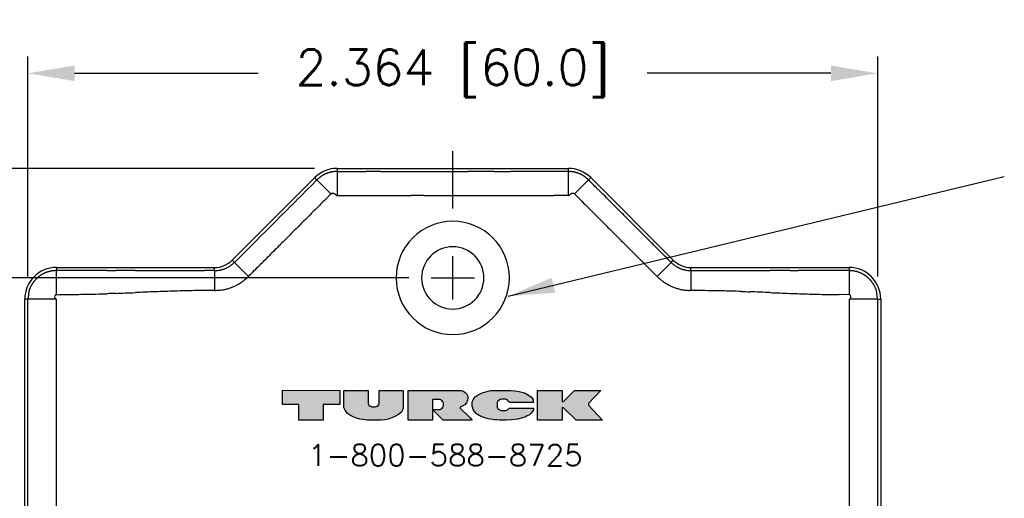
# Model space of a CAD drawing. Extents: x 85.3 to 97.4, y 23.1 to 30.4.
# Tile 9 of 11: x 87.5 to 90.2, y 29.1 to 30.4. Entities that reach past the tile are written whole.
import ezdxf
from ezdxf.enums import TextEntityAlignment as Align

# ---------------------------------------------------------------- set-up
doc = ezdxf.new("R2010")
doc.units = 0
doc.header["$LTSCALE"] = 0.5
doc.header["$MEASUREMENT"] = 0
doc.layers.get('0').update_dxf_attribs({"linetype": 'CONTINUOUS'})
doc.layers.get('DEFPOINTS').update_dxf_attribs({"linetype": 'CONTINUOUS'})
for name, color, linetype in [('BODY', 1, 'CONTINUOUS'), ('DETAIL', 2, 'CONTINUOUS'), ('DIM', 254, 'CONTINUOUS')]:
    doc.layers.add(name, color=color, linetype=linetype)
doc.styles.get("Standard").update_dxf_attribs({"font": 'ROMANS.SHX'})
doc.dimstyles.new('TURCK-CATALOG01', dxfattribs={"dimtxt": 0.1, "dimasz": 0.13, "dimexe": 0.046875, "dimexo": 0.0625, "dimgap": 0.0625, "dimtad": 0, "dimtih": 1, "dimtoh": 1, "dimdec": 3, "dimzin": 4, "dimdsep": 46, "dimtxsty": 'STANDARD', "dimcen": 0.09, "dimadec": 0, "dimazin": 0, "dimtfac": 1, "dimtdec": 3, "dimtofl": 0, "dimtmove": 0, "dimatfit": 1, "dimfxl": 1, "dimtolj": 1, "dimtzin": 4, "dimarcsym": 0})

# ---------------------------------------------------------------- blocks, each defined once
blk = doc.blocks.new('*D2')
at = {"layer": 'DEFPOINTS', "color": 0}
for p in [(88.3892, 29.9961), (85.7265, 25.135), (88.271, 25.135)]:
    blk.add_point(p, dxfattribs=at)
at = {"layer": 'DIM', "color": 0, "lineweight": -2}
for p, q in [((88.3267, 29.9961), (85.6796, 29.9961)), ((85.7265, 29.8661), (85.7265, 27.8922)), ((85.7265, 25.265), (85.7265, 27.6148)), ((88.2085, 25.135), (85.6796, 25.135))]:
    blk.add_line(p, q, dxfattribs=at)
at = {"layer": 'DIM', "color": 0}
for points in [[(85.7048, 29.8661), (85.7482, 29.8661), (85.7265, 29.9961)], [(85.7048, 25.265), (85.7482, 25.265), (85.7265, 25.135)]]:
    blk.add_solid(points, dxfattribs=at)
at = {"layer": 'DIM', "color": 0, "insert": (85.7265, 27.7535), "char_height": 0.1, "attachment_point": 5}
blk.add_mtext('\\A1;4.861 [123.5]', dxfattribs=at)
blk = doc.blocks.new('*D3')
at = {"layer": 'DEFPOINTS', "color": 0}
for p in [(88.6509, 29.6916), (86.3834, 25.479), (87.8506, 25.479)]:
    blk.add_point(p, dxfattribs=at)
at = {"layer": 'DIM', "color": 0, "lineweight": -2}
for p, q in [((88.5884, 29.6916), (86.3365, 29.6916)), ((86.3834, 29.5616), (86.3834, 27.4781)), ((86.3834, 25.609), (86.3834, 27.2007)), ((87.7881, 25.479), (86.3365, 25.479))]:
    blk.add_line(p, q, dxfattribs=at)
at = {"layer": 'DIM', "color": 0}
for points in [[(86.3618, 29.5616), (86.4051, 29.5616), (86.3834, 29.6916)], [(86.3618, 25.609), (86.4051, 25.609), (86.3834, 25.479)]]:
    blk.add_solid(points, dxfattribs=at)
at = {"layer": 'DIM', "color": 0, "insert": (86.3834, 27.3394), "char_height": 0.1, "attachment_point": 5}
blk.add_mtext('\\A1;4.213 [107.0]', dxfattribs=at)
blk = doc.blocks.new('turck1')
at = {"color": 2, "linetype": 'Continuous'}
for points in [[(-1.637, 0.758), (-1.89, 0.758), (-1.89, 0.979), (-1.001, 0.977), (-1.001, 0.758), (-1.262, 0.758), (-1.262, 0.517), (-1.637, 0.517)], [(-0.747, 0.55), (-0.796, 0.569), (-0.841, 0.59), (-0.885, 0.619), (-0.907, 0.646), (-0.923, 0.671), (-0.938, 0.701), (-0.939, 0.708), (-0.94, 0.714), (-0.942, 0.72), (-0.942, 0.977), (-0.564, 0.977), (-0.564, 0.911), (-0.564, 0.844), (-0.564, 0.777), (-0.555, 0.749), (-0.535, 0.732), (-0.506, 0.723), (-0.456, 0.723), (-0.425, 0.734), (-0.405, 0.749), (-0.393, 0.777), (-0.393, 0.977), (-0.026, 0.977), (-0.026, 0.889), (-0.026, 0.8), (-0.026, 0.711), (-0.031, 0.685), (-0.041, 0.662), (-0.053, 0.642), (-0.098, 0.604), (-0.144, 0.577), (-0.199, 0.553), (-0.254, 0.534), (-0.308, 0.524), (-0.368, 0.517), (-0.441, 0.517), (-0.515, 0.517), (-0.588, 0.517), (-0.643, 0.525), (-0.694, 0.535)], [(0.593, 0.794), (0.585, 0.808), (0.573, 0.821), (0.565, 0.827), (0.557, 0.832), (0.549, 0.836), (0.436, 0.836), (0.43, 0.829), (0.43, 0.517), (0.054, 0.517), (0.053, 0.977), (0.259, 0.977), (0.465, 0.977), (0.671, 0.977), (0.877, 0.977), (0.907, 0.965), (0.935, 0.943), (0.957, 0.918), (0.972, 0.887), (0.975, 0.859), (0.971, 0.824), (0.956, 0.787), (0.933, 0.76), (0.897, 0.739), (0.858, 0.718), (0.858, 0.701), (1.008, 0.551), (1.044, 0.517), (0.593, 0.517), (0.448, 0.659), (0.448, 0.681), (0.479, 0.681), (0.511, 0.681), (0.543, 0.681), (0.55, 0.685), (0.558, 0.688), (0.565, 0.691), (0.578, 0.704), (0.59, 0.719), (0.598, 0.736), (0.598, 0.751), (0.598, 0.766), (0.598, 0.78)], [(1.048, 0.81), (1.057, 0.832), (1.073, 0.857), (1.088, 0.875), (1.105, 0.888), (1.134, 0.908), (1.173, 0.929), (1.211, 0.945), (1.251, 0.957), (1.289, 0.967), (1.323, 0.973), (1.36, 0.976), (1.387, 0.977), (1.637, 0.977), (1.703, 0.972), (1.766, 0.96), (1.829, 0.942), (1.859, 0.932), (1.886, 0.92), (1.913, 0.905), (1.935, 0.889), (1.956, 0.87), (1.975, 0.846), (1.982, 0.831), (1.986, 0.811), (1.988, 0.789), (1.866, 0.789), (1.744, 0.789), (1.622, 0.789), (1.61, 0.801), (1.598, 0.813), (1.586, 0.824), (1.572, 0.834), (1.556, 0.84), (1.537, 0.842), (1.524, 0.842), (1.512, 0.842), (1.499, 0.842), (1.476, 0.837), (1.458, 0.827), (1.44, 0.811), (1.434, 0.801), (1.43, 0.792), (1.426, 0.782), (1.426, 0.762), (1.426, 0.743), (1.426, 0.723), (1.428, 0.715), (1.431, 0.707), (1.435, 0.699), (1.441, 0.694), (1.447, 0.688), (1.454, 0.682), (1.467, 0.675), (1.479, 0.67), (1.495, 0.665), (1.514, 0.665), (1.532, 0.665), (1.551, 0.665), (1.563, 0.668), (1.575, 0.672), (1.586, 0.676), (1.597, 0.686), (1.607, 0.696), (1.618, 0.705), (1.99, 0.705), (1.988, 0.678), (1.973, 0.65), (1.954, 0.626), (1.927, 0.601), (1.893, 0.582), (1.859, 0.566), (1.821, 0.551), (1.74, 0.535), (1.656, 0.523), (1.567, 0.518), (1.532, 0.518), (1.497, 0.518), (1.463, 0.518), (1.421, 0.52), (1.387, 0.522), (1.354, 0.527), (1.288, 0.54), (1.224, 0.557), (1.162, 0.582), (1.132, 0.601), (1.105, 0.621), (1.081, 0.644), (1.063, 0.673), (1.051, 0.701), (1.044, 0.734), (1.044, 0.746), (1.043, 0.758), (1.043, 0.77), (1.044, 0.79)], [(3.054, 0.517), (2.646, 0.517), (2.455, 0.71), (2.43, 0.713), (2.43, 0.517), (2.053, 0.517), (2.053, 0.977), (2.43, 0.977), (2.43, 0.807), (2.455, 0.804), (2.623, 0.977), (3.029, 0.977), (2.838, 0.775), (2.838, 0.749)]]:
    blk.add_lwpolyline(points, close=True, dxfattribs=at)
blk = doc.blocks.new('*D4')
at = {"layer": 'DEFPOINTS', "color": 0}
for p in [(89.8927, 30.2604), (87.5291, 29.6325), (89.8927, 29.6325)]:
    blk.add_point(p, dxfattribs=at)
at = {"layer": 'DIM', "color": 0, "lineweight": -2}
for p, q in [((87.5291, 29.695), (87.5291, 30.3072)), ((89.8927, 29.695), (89.8927, 30.3072)), ((87.6591, 30.2604), (88.1698, 30.2604)), ((89.7627, 30.2604), (89.2519, 30.2604))]:
    blk.add_line(p, q, dxfattribs=at)
at = {"layer": 'DIM', "color": 0}
for points in [[(87.6591, 30.282), (87.6591, 30.2387), (87.5291, 30.2604)], [(89.7627, 30.282), (89.7627, 30.2387), (89.8927, 30.2604)]]:
    blk.add_solid(points, dxfattribs=at)
at = {"layer": 'DIM', "color": 0, "insert": (88.7109, 30.2604), "char_height": 0.1, "attachment_point": 5}
blk.add_mtext('\\A1;2.364 [60.0]', dxfattribs=at)

msp = doc.modelspace()

# ---------------------------------------------------------------- hatches: boundary and pattern name
at = {"layer": 'DETAIL'}
h = msp.add_hatch(color=256, dxfattribs=at)
h.paths.add_polyline_path([(88.2372, 29.3792), (88.2372, 29.3394), (88.2827, 29.3394), (88.2827, 29.296), (88.3502, 29.296), (88.3502, 29.3394), (88.3972, 29.3394), (88.3972, 29.3788)])
h.paths.add_polyline_path([(88.4758, 29.3428), (88.4758, 29.3548), (88.4758, 29.3668), (88.4758, 29.3788), (88.4078, 29.3788), (88.4078, 29.3326), (88.4082, 29.3311), (88.4085, 29.3291), (88.4112, 29.3237), (88.4141, 29.3191), (88.4181, 29.3144), (88.426, 29.3092), (88.434, 29.3053), (88.4429, 29.302), (88.4525, 29.2993), (88.4617, 29.2974), (88.4715, 29.296), (88.4847, 29.296), (88.4979, 29.296), (88.5111, 29.296), (88.5219, 29.2972), (88.5317, 29.2991), (88.5415, 29.3025), (88.5514, 29.3068), (88.5597, 29.3116), (88.5678, 29.3185), (88.5701, 29.3221), (88.5717, 29.3262), (88.5727, 29.3309), (88.5727, 29.347), (88.5727, 29.3629), (88.5727, 29.3788), (88.5066, 29.3788), (88.5066, 29.3428), (88.5044, 29.3377), (88.5008, 29.335), (88.4953, 29.3331), (88.4863, 29.3331), (88.481, 29.3347), (88.4774, 29.3378)])
h.paths.add_polyline_path([(88.6548, 29.296), (88.6548, 29.3522), (88.6558, 29.3534), (88.6762, 29.3534), (88.6783, 29.3523), (88.6805, 29.3507), (88.6827, 29.3483), (88.6841, 29.3458), (88.685, 29.3434), (88.685, 29.3408), (88.685, 29.3381), (88.685, 29.3354), (88.6835, 29.3323), (88.6815, 29.3297), (88.6791, 29.3273), (88.6777, 29.3268), (88.6764, 29.3262), (88.6751, 29.3255), (88.6693, 29.3255), (88.6636, 29.3255), (88.658, 29.3255), (88.658, 29.3216), (88.6841, 29.296), (88.7653, 29.296), (88.7588, 29.3021), (88.7318, 29.3291), (88.7318, 29.3322), (88.7388, 29.336), (88.7453, 29.3398), (88.7495, 29.3446), (88.7521, 29.3513), (88.753, 29.3575), (88.7523, 29.3626), (88.7496, 29.3682), (88.7457, 29.3727), (88.7406, 29.3766), (88.7352, 29.3788), (88.6981, 29.3788), (88.6611, 29.3788), (88.624, 29.3788), (88.5869, 29.3788), (88.5871, 29.296)])
h.paths.add_polyline_path([(88.7811, 29.311), (88.7865, 29.3077), (88.7977, 29.3032), (88.8092, 29.3002), (88.8211, 29.2978), (88.827, 29.297), (88.8331, 29.2965), (88.8407, 29.2962), (88.8469, 29.2962), (88.8531, 29.2962), (88.8594, 29.2962), (88.8754, 29.2971), (88.8906, 29.2992), (88.9051, 29.3021), (88.912, 29.3047), (88.9181, 29.3076), (88.9242, 29.3111), (88.9291, 29.3156), (88.9326, 29.3199), (88.9352, 29.325), (88.9356, 29.3299), (88.8686, 29.3299), (88.8667, 29.3281), (88.8648, 29.3264), (88.8628, 29.3246), (88.8608, 29.3238), (88.8587, 29.3232), (88.8565, 29.3227), (88.8532, 29.3227), (88.8498, 29.3227), (88.8465, 29.3227), (88.8437, 29.3235), (88.8414, 29.3244), (88.8391, 29.3257), (88.8374, 29.3271), (88.8357, 29.3288), (88.8346, 29.3307), (88.834, 29.3331), (88.834, 29.3366), (88.834, 29.3401), (88.834, 29.3437), (88.8347, 29.3454), (88.8354, 29.3471), (88.8366, 29.3489), (88.8399, 29.3517), (88.843, 29.3535), (88.8472, 29.3545), (88.8495, 29.3545), (88.8517, 29.3545), (88.854, 29.3545), (88.8574, 29.3542), (88.8603, 29.353), (88.8628, 29.3513), (88.865, 29.3492), (88.8672, 29.3471), (88.8693, 29.345), (88.8913, 29.345), (88.9132, 29.345), (88.9352, 29.345), (88.9349, 29.3489), (88.9342, 29.3524), (88.9329, 29.3552), (88.9294, 29.3595), (88.9256, 29.3629), (88.9217, 29.3659), (88.9168, 29.3685), (88.9119, 29.3707), (88.9066, 29.3725), (88.8953, 29.3757), (88.8839, 29.3778), (88.872, 29.3788), (88.827, 29.3788), (88.8222, 29.3786), (88.8156, 29.378), (88.8093, 29.3769), (88.8025, 29.3752), (88.7953, 29.373), (88.7885, 29.3701), (88.7815, 29.3664), (88.7763, 29.3628), (88.7733, 29.3604), (88.7705, 29.3572), (88.7676, 29.3527), (88.766, 29.3488), (88.7653, 29.3451), (88.7651, 29.3416), (88.7651, 29.3394), (88.7652, 29.3372), (88.7653, 29.3351), (88.7666, 29.329), (88.7687, 29.3241), (88.7719, 29.3189), (88.7763, 29.3147)])
h.paths.add_polyline_path([(88.9469, 29.296), (89.0148, 29.296), (89.0148, 29.3313), (89.0193, 29.3308), (89.0536, 29.296), (89.1271, 29.296), (89.0882, 29.3378), (89.0882, 29.3425), (89.1226, 29.3788), (89.0495, 29.3788), (89.0193, 29.3477), (89.0148, 29.3482), (89.0148, 29.3788), (88.9469, 29.3788)])

# ---------------------------------------------------------------- linework, layer by layer
at = {"layer": 'BODY'}
for p, q in [((88.3892, 29.9874), (88.3855, 29.9873)), ((88.3892, 29.9961), (89.0326, 29.9961)), ((88.3892, 29.9961), (88.3892, 29.9874)), ((88.3892, 29.9874), (88.3892, 29.9205)), ((88.3892, 29.9874), (88.4294, 29.9874)), ((88.4294, 29.9874), (88.4696, 29.9874)), ((88.5098, 29.9874), (88.55, 29.9874)), ((88.55, 29.9874), (88.5903, 29.9874)), ((88.5903, 29.9874), (88.6304, 29.9874)), ((88.6304, 29.9874), (88.6703, 29.9874)), ((88.6703, 29.9874), (88.7109, 29.9874)), ((88.7109, 29.9874), (88.7524, 29.9874)), ((88.8265, 29.9874), (88.8717, 29.9874)), ((89.0326, 29.9874), (89.0326, 29.9961)), ((89.0326, 29.9205), (89.0326, 29.9874)), ((89.0326, 29.9874), (89.0363, 29.9873)), ((88.0975, 29.7409), (88.3269, 29.9703)), ((88.3331, 29.9641), (88.3188, 29.9498)), ((88.3331, 29.9641), (88.3269, 29.9703)), ((88.3331, 29.9641), (88.3721, 29.9251)), ((89.0886, 29.9641), (89.0496, 29.9251)), ((89.0886, 29.9641), (89.0948, 29.9703)), ((89.0886, 29.9641), (89.1029, 29.9498)), ((89.0948, 29.9703), (89.3243, 29.7409)), ((88.3045, 29.9354), (88.2901, 29.9211)), ((88.3188, 29.9498), (88.3045, 29.9354)), ((88.2901, 29.9211), (88.2758, 29.9067)), ((88.3721, 29.9251), (88.3578, 29.9108)), ((88.3892, 29.9205), (88.3886, 29.9206)), ((88.6304, 29.9205), (88.5952, 29.9205)), ((89.0326, 29.9205), (88.9924, 29.9205)), ((89.0496, 29.9251), (89.0492, 29.9255)), ((88.2471, 29.8781), (88.2329, 29.8638)), ((88.2614, 29.8924), (88.2471, 29.8781)), ((88.2329, 29.8638), (88.2184, 29.8494)), ((88.2036, 29.8346), (88.1897, 29.8207)), ((88.2184, 29.8494), (88.2036, 29.8346)), ((88.1772, 29.8081), (88.161, 29.792)), ((88.1897, 29.8207), (88.1772, 29.8081)), ((89.232, 29.8207), (89.2446, 29.8081)), ((88.161, 29.792), (88.1362, 29.7672)), ((88.1037, 29.7346), (88.0975, 29.7409)), ((88.1362, 29.7672), (88.1037, 29.7346)), ((89.3181, 29.7346), (89.3243, 29.7409)), ((87.6085, 29.7205), (88.0483, 29.7205)), ((87.6085, 29.7205), (87.6085, 29.7118)), ((88.0483, 29.7117), (88.0483, 29.7205)), ((88.1037, 29.7346), (88.1015, 29.7325)), ((88.1037, 29.7346), (88.1427, 29.6957)), ((89.3181, 29.7346), (89.2791, 29.6957)), ((89.3181, 29.7346), (89.3203, 29.7325)), ((89.3734, 29.7205), (89.8132, 29.7205)), ((89.3734, 29.7117), (89.3734, 29.7205)), ((89.8132, 29.7205), (89.8132, 29.7118)), ((87.6085, 29.7118), (87.606, 29.7118)), ((87.6085, 29.6449), (87.6085, 29.7118)), ((88.0483, 29.7117), (88.0208, 29.7117)), ((88.0483, 29.7117), (88.0483, 29.6566)), ((88.1427, 29.6957), (88.1389, 29.692)), ((89.2791, 29.6957), (89.2648, 29.71)), ((89.3734, 29.7117), (89.3734, 29.6566)), ((89.3734, 29.7117), (89.4009, 29.7117)), ((89.8132, 29.7118), (89.8132, 29.6449)), ((89.8132, 29.7118), (89.8158, 29.7118)), ((87.5205, 25.3687), (87.5205, 29.6325)), ((87.5291, 29.6325), (87.5205, 29.6325)), ((87.5291, 29.2399), (87.5291, 29.6325)), ((87.6078, 29.6325), (87.5291, 29.6325)), ((87.6078, 29.6325), (87.6078, 29.4594)), ((87.6085, 29.6449), (87.6081, 29.6449)), ((88.0483, 29.6566), (88.0208, 29.6565)), ((89.3734, 29.6566), (89.3682, 29.6567)), ((89.8132, 29.6449), (89.7857, 29.645)), ((89.8139, 29.6325), (89.8142, 29.6326)), ((89.8139, 29.2399), (89.8139, 29.6325)), ((89.8927, 29.6325), (89.8139, 29.6325)), ((89.8927, 29.2399), (89.8927, 29.6325)), ((89.8927, 29.6325), (89.9013, 29.6325)), ((89.9013, 29.6325), (89.9013, 25.3687)), ((87.6078, 29.4594), (87.6078, 29.2863)), ((87.6078, 29.2863), (87.6078, 29.1133)), ((87.5291, 28.9401), (87.5291, 29.2399)), ((89.8139, 28.9401), (89.8139, 29.2399)), ((89.8927, 28.9401), (89.8927, 29.2399)), ((87.6078, 29.1133), (87.6078, 28.9401))]:
    msp.add_line(p, q, dxfattribs=at)
for centre, radius, start, end in [((88.3892, 29.9081), 0.088, 90, 135), ((88.3863, 29.9276), 0.0596, 98.6128, 100.5161), ((88.3858, 29.9341), 0.0531, 96.6551, 99.0992), ((88.3888, 29.9085), 0.0789, 94.7264, 96.6619), ((88.3925, 29.8411), 0.1463, 92.7367, 93.9879), ((88.4897, -1522473.5917), 1522503.5791, 89.9999992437, 90.0000007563), ((88.7718, -1622722.6373), 1622752.6247, 89.9999993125, 90.0000006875), ((88.8089, -4401175.7212), 4401205.7087, 89.9999997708, 90.0000002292), ((88.9066, -1176453.7059), 1176483.6933, 89.999998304, 90.000001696), ((88.987, -3211584.1858), 3211614.1732, 89.9999991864, 90.0000008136), ((89.0326, 29.9081), 0.088, 45, 90), ((89.0293, 29.8411), 0.1463, 86.0121, 87.2633), ((89.033, 29.9085), 0.0789, 83.3385, 85.274), ((89.036, 29.9341), 0.0531, 80.9001, 83.3443), ((89.0354, 29.9276), 0.0596, 79.4839, 81.3872), ((88.4598, 29.8297), 0.1847, 131.8846, 133.296), ((88.3771, 29.924), 0.0593, 130.0129, 133.2676), ((88.3797, 29.9214), 0.0629, 128.3989, 130.2562), ((89.068, 28.9829), 1.2268, 126.3011, 126.3691), ((88.3974, 29.8958), 0.094, 125.3287, 126.2871), ((88.3831, 29.9174), 0.0681, 124.6206, 126.0032), ((88.3931, 29.9026), 0.086, 123.4999, 124.5337), ((88.3985, 29.8937), 0.0964, 122.3739, 123.2548), ((88.3908, 29.9058), 0.082, 121.3607, 122.3819), ((88.3878, 29.9111), 0.076, 120.3981, 121.4865), ((88.3884, 29.9101), 0.0772, 119.3161, 120.3673), ((88.3885, 29.9099), 0.0774, 118.2714, 119.3034), ((88.3882, 29.9103), 0.0769, 117.2113, 118.2387), ((88.3886, 29.9095), 0.0777, 116.2047, 117.2131), ((88.3899, 29.9068), 0.0808, 115.1815, 116.146), ((88.391, 29.9044), 0.0834, 114.2239, 115.1555), ((88.392, 29.9018), 0.0862, 113.2642, 114.1659), ((88.3912, 29.9037), 0.0842, 112.3589, 113.2851), ((88.3888, 29.9097), 0.0777, 111.3804, 112.3907), ((88.3879, 29.9124), 0.0748, 110.4083, 111.4689), ((88.3873, 29.914), 0.0731, 109.3142, 110.4147), ((88.3874, 29.9138), 0.0734, 108.25, 109.3676), ((88.3876, 29.9131), 0.074, 107.0961, 108.2302), ((88.3886, 29.9102), 0.0771, 105.997, 107.114), ((88.3897, 29.9058), 0.0817, 104.8568, 105.9444), ((88.3907, 29.9021), 0.0855, 103.7762, 104.8498), ((88.391, 29.9008), 0.0868, 102.6648, 103.7611), ((88.3891, 29.9101), 0.0773, 101.5012, 102.7788), ((88.3877, 29.9181), 0.0692, 100.1974, 101.6966), ((89.0341, 29.9181), 0.0692, 78.3046, 79.8038), ((89.0327, 29.9101), 0.0773, 77.2212, 78.4988), ((89.0307, 29.9008), 0.0868, 76.2389, 77.3352), ((89.031, 29.9021), 0.0855, 75.1485, 76.222), ((89.032, 29.9058), 0.0817, 74.0556, 75.1432), ((89.0332, 29.9102), 0.0771, 72.8881, 74.0051), ((89.0341, 29.9131), 0.074, 71.7698, 72.9039), ((89.0343, 29.9138), 0.0734, 70.6324, 71.75), ((89.0344, 29.914), 0.0731, 69.5826, 70.6831), ((89.0339, 29.9124), 0.0748, 68.534, 69.5946), ((89.0329, 29.9097), 0.0777, 67.6093, 68.6196), ((89.0305, 29.9037), 0.0842, 66.7116, 67.6379), ((89.0297, 29.9018), 0.0862, 65.8341, 66.7358), ((89.0308, 29.9044), 0.0834, 64.848, 65.7795), ((89.0319, 29.9068), 0.0808, 63.8504, 64.815), ((89.0332, 29.9095), 0.0777, 62.7869, 63.7953), ((89.0335, 29.9103), 0.0769, 61.7651, 62.7925), ((89.0333, 29.9099), 0.0774, 60.6966, 61.7286), ((89.0334, 29.9101), 0.0772, 59.6327, 60.6839), ((89.0339, 29.9111), 0.076, 58.5135, 59.6019), ((89.0309, 29.9059), 0.082, 57.614, 58.6353), ((89.0232, 29.8937), 0.0964, 56.7494, 57.6303), ((89.0286, 29.9026), 0.086, 55.4663, 56.5001), ((89.0387, 29.9174), 0.0681, 53.9968, 55.3794), ((89.0244, 29.8958), 0.094, 53.7087, 54.6671), ((88.3518, 28.9803), 1.2299, 53.631, 53.6988), ((89.0421, 29.9214), 0.0629, 49.7473, 51.6047), ((89.0446, 29.924), 0.0593, 46.73, 49.9852), ((88.962, 29.8297), 0.1846, 46.7039, 48.1156), ((-110561.7721, -110619.4207), 156482.9042, 44.999603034, 44.99961046), ((-111548.3519, -111609.0812), 157880.3173, 45.000389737, 45.000397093), ((630380.7814, -630262.6132), 891368.2198, 134.9999993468, 135.0000006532), ((25442.2358, -25324.3296), 35856.0544, 134.99959054, 134.99962295), ((88.379, 29.9154), 0.0119, 118.4634, 125.1887), ((88.3757, 29.9224), 0.00419, 110.1738, 124.439), ((88.3761, 29.9211), 0.00559, 103.2485, 109.9515), ((88.3413, 30.3529), 0.4276, 274.5062, 274.5736), ((88.3761, 29.9166), 0.00998, 91.342, 94.4514), ((88.3764, 29.9191), 0.00752, 89.2679, 93.5694), ((88.3762, 29.9159), 0.0107, 85.7899, 88.6944), ((88.3758, 29.9134), 0.0132, 82.533, 84.829), ((88.376, 29.9149), 0.0117, 79.8542, 82.4217), ((88.3761, 29.9152), 0.0114, 77.4617, 80.0711), ((88.3758, 29.9142), 0.0125, 74.8687, 77.239), ((88.3756, 29.9134), 0.0133, 72.5071, 74.7188), ((88.3753, 29.9128), 0.0139, 70.2088, 72.3048), ((88.375, 29.9121), 0.0147, 68.1691, 70.1458), ((88.3745, 29.911), 0.0159, 66.1396, 67.9566), ((88.374, 29.9099), 0.0171, 64.3491, 66.0348), ((88.3733, 29.9086), 0.0186, 62.602, 64.1469), ((88.3727, 29.9075), 0.0198, 61.0952, 62.5362), ((88.372, 29.9063), 0.0212, 59.5936, 60.9335), ((88.3712, 29.905), 0.0227, 58.283, 59.5316), ((88.3701, 29.9033), 0.0248, 57.0046, 58.1475), ((88.3687, 29.9013), 0.0272, 55.8857, 56.9244), ((88.3665, 29.8982), 0.0311, 54.8021, 55.7122), ((88.3648, 29.8958), 0.034, 53.9222, 54.7527), ((88.3634, 29.894), 0.0363, 53.0288, 53.8073), ((88.3565, 29.885), 0.0476, 52.3442, 52.9389), ((88.3125, 29.829), 0.1189, 51.7798, 52.0184), ((88.5405, 30.1163), 0.248, 231.454, 231.5683), ((88.4199, 29.9637), 0.0535, 231.1569, 231.6871), ((88.3928, 29.9289), 0.00936, 230.2026, 233.3054), ((88.3895, 29.9242), 0.00364, 229.068, 237.3887), ((88.3896, 29.9239), 0.00338, 234.2394, 243.4849), ((88.3901, 29.9252), 0.00485, 245.1528, 251.8578), ((89.4391, 465386.2599), 465356.3394, 269.999870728, 269.999881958), ((88.5152, 173975.5615), 173945.641, 269.999988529, 270.000011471), ((88.5726, 194604.3374), 194574.4169, 269.999993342, 270.000006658), ((88.6499, 236354.3127), 236324.3922, 269.999995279, 270.000004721), ((88.6901, 191018.3052), 190988.3847, 269.999993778, 270.000006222), ((88.7311, 221779.5199), 221749.5994, 269.999994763, 270.000005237), ((88.7714, 241512.447), 241482.5265, 269.999995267, 270.000004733), ((88.8114, 227026.9276), 226997.0072, 269.999994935, 270.000005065), ((88.8516, 220949.16), 220919.2395, 269.999994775, 270.000005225), ((88.8919, 225057.0039), 225027.0834, 269.999994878, 270.000005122), ((88.9321, 227372.0839), 227342.1634, 269.999994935, 270.000005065), ((87.8713, 224920.4858), 224890.5653, 270.00027537, 270.000285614), ((89.0273, 29.934), 0.0145, 291.4604, 296.4915), ((89.0318, 29.9258), 0.00512, 291.9086, 302.4645), ((89.0191, 29.9438), 0.0272, 304.6744, 305.8853), ((89.0395, 29.9172), 0.00634, 130.6634, 134.5415), ((89.0585, 29.8943), 0.0362, 129.0222, 129.7791), ((88.5067, 30.6185), 0.8743, 307.2321, 307.2656), ((89.0582, 29.894), 0.0361, 126.7552, 127.5458), ((89.0519, 29.9028), 0.0253, 126.2336, 127.3402), ((89.0529, 29.9016), 0.0269, 125.214, 126.2611), ((89.0522, 29.9025), 0.0258, 124.1217, 125.2196), ((89.0505, 29.9051), 0.0227, 122.9588, 124.2058), ((89.0496, 29.9065), 0.021, 121.7612, 123.1111), ((89.049, 29.9076), 0.0197, 120.384, 121.8248), ((89.0484, 29.9087), 0.0184, 118.9537, 120.4966), ((89.0476, 29.9101), 0.0169, 117.3512, 119.0388), ((89.0472, 29.9111), 0.0158, 115.707, 117.5239), ((89.0467, 29.9122), 0.0146, 113.833, 115.802), ((89.0464, 29.913), 0.0138, 111.8943, 113.9921), ((89.0461, 29.9137), 0.013, 109.7304, 111.9706), ((89.0459, 29.9143), 0.0123, 107.5546, 109.9175), ((89.0457, 29.9149), 0.0117, 105.1072, 107.6122), ((89.0457, 29.9152), 0.0114, 102.6748, 105.2705), ((89.0456, 29.9155), 0.0112, 100.0047, 102.6747), ((89.0456, 29.9159), 0.0108, 97.3619, 100.1598), ((89.0455, 29.9166), 0.0101, 94.442, 97.4763), ((89.0455, 29.9177), 0.00888, 91.348, 94.8334), ((89.0455, 29.9193), 0.00731, 87.6432, 91.9461), ((89.0457, 29.9201), 0.00652, 83.4983, 88.4026), ((89.0458, 29.9206), 0.00601, 78.5168, 83.9304), ((89.0459, 29.9209), 0.00569, 73.1861, 79.0606), ((89.0461, 29.9216), 0.00497, 66.8908, 73.8343), ((89.0463, 29.9217), 0.00483, 60.4458, 67.71), ((89.0459, 29.9211), 0.0055, 53.4414, 59.8586), ((152659.2008, 152599.1204), 215766.1011, 224.999820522, 224.999832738), ((-110627.0564, -110687.8002), 156577.4189, 45.000389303, 45.000396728), ((-108779.5536, -108837.3159), 153962.5471, 44.999603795, 44.999611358), ((25403.8105, -25285.6136), 35801.5072, 134.99998376, 135.00001624), ((24301.9322, -24183.7067), 34243.1958, 134.99998304, 135.00001696), ((57005.6524, 56946.438), 80492.168, 224.999987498, 225.000012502), ((-111379.6676, -111438.9499), 157640.7384, 44.999996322, 45.000003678), ((-118468.8891, -118529.8403), 167667.5917, 45.000392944, 45.000399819), ((35133.833, -35015.6935), 49561.8776, 134.9999883, 135.0000117), ((30101.8256, -29984.0686), 42445.815, 134.99959386, 134.99962129), ((63678.9335, 63619.6781), 89929.5836, 224.999992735, 225.000007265), ((203931.5468, 203872.2628), 288276.7113, 224.999998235, 225.000001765), ((-109097.3538, -109155.2066), 154412.0484, 44.999606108, 44.999613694), ((48927.1133, -48809.0311), 69068.5622, 134.99999152, 135.00000848), ((41064.5707, -40947.0268), 57949.6285, 134.999593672, 134.999613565), ((88.7109, 29.6916), 0.1575, 90, 270), ((88.7109, 29.6916), 0.1575, 270, 90), ((77252.3097, 77192.9992), 109125.1974, 224.999994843, 225.000005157), ((62563.3869, 62504.0477), 88351.9032, 224.999993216, 225.000006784), ((-93780.6981, -93840.0669), 132752.0982, 44.999995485, 45.000004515), ((-115653.8852, -115714.923), 163686.6362, 45.000402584, 45.00040946), ((84778.3163, -84661.4923), 119770.7094, 134.99958928, 134.999598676), ((67089.598, -66971.545), 94754.215, 134.999993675, 135.000006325), ((72805.9843, 72746.6159), 102837.1027, 224.999994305, 225.000005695), ((79127.8998, 79069.5964), 111778.3945, 225.000391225, 225.000401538), ((-95446.1618, -95505.6143), 135107.4787, 44.999995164, 45.000004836), ((523671.9078, -523560.3299), 740463.6886, 134.9996494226, 134.9996511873), ((78178.3329, -78059.1108), 110435.2277, 135.000444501, 135.000453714), ((88.7109, 29.6916), 0.0866, 90, 270), ((88.7109, 29.6916), 0.0866, 270, 90), ((74324.6692, 74265.2436), 104984.8071, 224.999994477, 225.000005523), ((72376.2834, 72316.8291), 102229.3532, 224.999994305, 225.000005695), ((-85207.3815, -85266.875), 120627.6858, 44.999991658, 45.000008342), ((88.0483, 29.79), 0.0695, 270, 315), ((-113020.1124, 113138.0406), 159959.2919, 314.999993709, 315.000006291), ((73748.4635, 73688.9805), 104169.8885, 224.999994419, 225.000005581), ((-228337.3327, -228395.5012), 323043.0671, 44.999822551, 44.99983071), ((89.3734, 29.79), 0.0695, 224.9999, 269.9999), ((87.6085, 29.6325), 0.088, 90, 180), ((88.0521, 29.7729), 0.0608, 272.9944, 278.001), ((88.0513, 29.7804), 0.0683, 277.826, 280.7205), ((88.0144, 29.9214), 0.214, 283.3922, 284.1146), ((88.0467, 29.7937), 0.0822, 283.9783, 286.0538), ((88.0523, 29.7788), 0.0664, 285.0087, 287.7411), ((88.0491, 29.7885), 0.0767, 287.8281, 290.1429), ((88.0465, 29.7944), 0.083, 290.4371, 292.5422), ((88.0481, 29.7903), 0.0787, 292.5873, 294.821), ((88.0488, 29.789), 0.0772, 294.695, 296.9804), ((88.048, 29.7905), 0.0789, 297.0533, 299.2859), ((88.0476, 29.7912), 0.0796, 299.2932, 301.5035), ((88.0478, 29.7908), 0.0792, 301.558, 303.7801), ((88.048, 29.7906), 0.079, 303.7343, 305.9642), ((88.048, 29.7904), 0.0788, 306.0166, 308.2531), ((88.0482, 29.7902), 0.0785, 308.2139, 310.4553), ((88.048, 29.7904), 0.0788, 310.5161, 312.7479), ((-262234.0407, 262353.4991), 370980.735, 314.999823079, 314.999830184), ((74438.0442, 74378.5325), 105145.0826, 224.999994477, 225.000005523), ((73705.0396, 73644.4886), 104107.7227, 224.999601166, 224.999612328), ((89.3738, 29.7904), 0.0788, 227.2521, 229.4838), ((89.3735, 29.7902), 0.0785, 229.5447, 231.7861), ((89.3737, 29.7904), 0.0788, 231.747, 233.9834), ((89.3738, 29.7906), 0.079, 234.0338, 236.2636), ((89.374, 29.7908), 0.0792, 236.2199, 238.442), ((89.3741, 29.7912), 0.0796, 238.4984, 240.7086), ((89.3738, 29.7905), 0.0789, 240.7141, 242.9467), ((89.3729, 29.789), 0.0772, 243.018, 245.3034), ((89.3737, 29.7903), 0.0787, 245.1805, 247.4142), ((89.3753, 29.7944), 0.083, 247.4578, 249.5629), ((89.3727, 29.7885), 0.0767, 249.8571, 252.1719), ((89.3695, 29.7788), 0.0664, 252.2579, 254.9903), ((89.375, 29.7937), 0.0822, 253.9462, 256.0217), ((89.4073, 29.9215), 0.214, 255.8864, 256.6088), ((89.3705, 29.7804), 0.0683, 259.2789, 262.1735), ((89.3696, 29.7729), 0.0608, 261.999, 267.0056), ((89.8132, 29.6325), 0.088, 0, 90), ((87.6098, 29.631), 0.0813, 137.0919, 138.4107), ((87.6112, 29.6296), 0.0833, 135.7494, 137.0261), ((87.6112, 29.6296), 0.0833, 134.4699, 135.7393), ((87.6098, 29.631), 0.0813, 133.159, 134.4529), ((87.609, 29.632), 0.08, 131.8899, 133.1998), ((87.6084, 29.6326), 0.0793, 130.5502, 131.8694), ((87.6081, 29.6329), 0.0788, 129.2486, 130.5741), ((87.6079, 29.6331), 0.0785, 127.8946, 129.2247), ((87.6081, 29.633), 0.0787, 126.5855, 127.9129), ((87.6085, 29.6324), 0.0794, 125.2272, 126.5461), ((87.6086, 29.6323), 0.0796, 123.92, 125.2404), ((87.6082, 29.6327), 0.079, 122.566, 123.9019), ((87.6081, 29.633), 0.0787, 121.2441, 122.5924), ((87.6078, 29.6334), 0.0782, 119.8671, 121.2338), ((87.6079, 29.6333), 0.0783, 118.52, 119.8951), ((87.608, 29.6331), 0.0786, 117.1113, 118.4954), ((87.6086, 29.632), 0.0798, 115.7549, 117.1322), ((87.6093, 29.6305), 0.0815, 114.3454, 115.71), ((87.6095, 29.63), 0.0821, 112.987, 114.3596), ((87.609, 29.6311), 0.0809, 111.5715, 112.9849), ((87.6086, 29.6325), 0.0793, 110.1724, 111.6347), ((87.6076, 29.6353), 0.0764, 108.6616, 110.2063), ((87.6074, 29.6361), 0.0756, 107.1561, 108.7469), ((87.6073, 29.6366), 0.0751, 105.5278, 107.163), ((87.6076, 29.6359), 0.0758, 103.9273, 105.5819), ((87.6077, 29.6352), 0.0765, 102.225, 103.9057), ((87.6083, 29.6328), 0.079, 100.5859, 102.2557), ((87.6086, 29.6308), 0.081, 98.8634, 100.5362), ((87.6087, 29.6303), 0.0815, 97.2068, 98.9085), ((87.6084, 29.633), 0.0789, 95.4368, 97.23), ((87.6086, 29.6323), 0.0795, 93.712, 95.5151), ((87.6088, 29.6275), 0.0843, 91.8992, 93.6148), ((87.5075, -1017.4105), 1047.1223, 89.9910603, 89.994473), ((87.6268, -381.1638), 410.8756, 89.987206, 89.993846), ((87.5362, -746.5235), 776.2353, 89.9842625, 89.9865438), ((88.2443, 1434.7546), 1405.0429, 269.9798196, 269.9808006), ((85.0592, -7815.6933), 7845.4056, 89.979983, 89.98017735), ((85.1502, -7962.1323), 7991.8445, 89.98079914, 89.98100235), ((88.4323, 1723.8518), 1694.1402, 269.9795786, 269.9805153), ((88.1939, 984.7628), 955.0511, 269.9797359, 269.9813713), ((88.1255, 769.9037), 740.1919, 269.9812549, 269.9833778), ((88.0878, 600.4503), 570.7386, 269.982236, 269.985001), ((88.0531, 457.4844), 427.7727, 269.984625, 269.988309), ((88.0509, 427.7315), 398.0198, 269.987761, 269.991717), ((88.0562, 458.8133), 429.1016, 269.991602, 269.995273), ((88.0411, 29.8743), 0.1627, 272.5416, 274.9946), ((88.0478, 29.7906), 0.1342, 306.0181, 308.2548), ((88.0481, 29.7904), 0.1338, 308.2142, 310.4559), ((88.0477, 29.7907), 0.1343, 310.5154, 312.7474), ((89.4663, 29.9003), 0.2773, 227.5409, 229.9941), ((89.3574, 29.7649), 0.1037, 227.9929, 232.9997), ((89.3806, 29.8743), 0.1627, 265.0053, 267.4583), ((89.3655, 458.8133), 429.1016, 270.004727, 270.008398), ((89.3709, 427.7315), 398.0198, 270.008283, 270.012239), ((89.3686, 457.4875), 427.7758, 270.011691, 270.015375), ((89.334, 600.4503), 570.7386, 270.014999, 270.017764), ((89.2962, 769.9037), 740.1919, 270.0166222, 270.0187451), ((89.2278, 984.7827), 955.071, 270.0186289, 270.0202642), ((88.9895, 1723.9053), 1694.1937, 270.0194845, 270.0204213), ((92.2715, -7962.1323), 7991.8445, 90.01899765, 90.01920086), ((92.3626, -7815.7514), 7845.4636, 90.01982251, 90.02001685), ((89.1775, 1434.7875), 1405.0758, 270.0191994, 270.0201804), ((89.8856, -746.5304), 776.2422, 90.0134561, 90.0157374), ((89.795, -381.1651), 410.877, 90.006154, 90.012794), ((89.9142, -1017.4154), 1047.1273, 90.005527, 90.0089397), ((89.813, 29.6275), 0.0843, 86.3848, 88.1006), ((89.8132, 29.6323), 0.0795, 84.4846, 86.2877), ((89.8133, 29.633), 0.0789, 82.7698, 84.5629), ((89.813, 29.6303), 0.0815, 81.0917, 82.7932), ((89.8132, 29.6308), 0.081, 79.4637, 81.1364), ((89.8135, 29.6328), 0.079, 77.7437, 79.4134), ((89.814, 29.6352), 0.0765, 76.095, 77.7756), ((89.8142, 29.6359), 0.0758, 74.4181, 76.0727), ((89.8144, 29.6366), 0.0751, 72.8371, 74.4723), ((89.8143, 29.6361), 0.0756, 71.2525, 72.8432), ((89.8141, 29.6353), 0.0764, 69.7937, 71.3384), ((89.8132, 29.6325), 0.0793, 68.3653, 69.8276), ((89.8127, 29.6311), 0.0809, 67.0162, 68.4296), ((89.8122, 29.63), 0.0821, 65.639, 67.0116), ((89.8125, 29.6305), 0.0815, 64.2909, 65.6556), ((89.8132, 29.632), 0.0798, 62.8673, 64.2446), ((89.8137, 29.6331), 0.0786, 61.5046, 62.8887), ((89.8138, 29.6333), 0.0783, 60.104, 61.4791), ((89.8139, 29.6334), 0.0782, 58.7686, 60.1354), ((89.8137, 29.633), 0.0787, 57.4076, 58.7559), ((89.8135, 29.6327), 0.079, 56.0954, 57.4313), ((89.8132, 29.6323), 0.0796, 54.761, 56.0814), ((89.8133, 29.6324), 0.0794, 53.4543, 54.7731), ((89.8137, 29.633), 0.0787, 52.0867, 53.4141), ((89.8138, 29.6331), 0.0785, 50.7738, 52.1038), ((89.8136, 29.6329), 0.0788, 49.4287, 50.7541), ((89.8133, 29.6326), 0.0793, 48.1277, 49.4469), ((89.8128, 29.632), 0.08, 46.7997, 48.1097), ((89.812, 29.631), 0.0813, 45.5476, 46.8414), ((89.8106, 29.6296), 0.0833, 44.2615, 45.531), ((89.8105, 29.6296), 0.0833, 42.9743, 44.251), ((89.8119, 29.631), 0.0813, 41.5879, 42.9068), ((87.5654, 29.649), 0.0335, 161.4382, 168.352), ((87.5179, 29.6693), 0.0184, 328.4152, 334.0435), ((87.6482, 29.6114), 0.1242, 155.2399, 156.3303), ((87.5768, 29.6479), 0.0442, 155.8355, 159.3803), ((87.6045, 29.6352), 0.0747, 153.814, 155.69), ((87.6494, 29.6099), 0.1261, 151.4713, 152.4856), ((87.6118, 29.6303), 0.0834, 149.9609, 151.471), ((87.6031, 29.6359), 0.0729, 148.6306, 150.3281), ((87.611, 29.6309), 0.0824, 147.0461, 148.5021), ((87.6138, 29.6288), 0.0858, 145.5379, 146.9008), ((87.6094, 29.6318), 0.0805, 144.0847, 145.5109), ((87.6074, 29.6333), 0.078, 142.699, 144.1484), ((87.608, 29.6328), 0.0788, 141.2379, 142.6496), ((87.6083, 29.6325), 0.0793, 139.8403, 141.224), ((87.6091, 29.6318), 0.0803, 138.4265, 139.776), ((88.0548, 29.7609), 0.1036, 272.9927, 277.9999), ((88.0533, 29.7736), 0.1165, 277.8261, 280.7209), ((87.9905, 30.0141), 0.3648, 283.3913, 284.1137), ((88.0456, 29.7963), 0.1402, 283.9775, 286.053), ((88.0551, 29.7709), 0.1132, 285.01, 287.7424), ((88.0496, 29.7875), 0.1306, 287.8276, 290.1425), ((88.0451, 29.7974), 0.1415, 290.4366, 292.5417), ((88.0479, 29.7906), 0.1341, 292.588, 294.8217), ((88.0492, 29.7884), 0.1316, 294.6937, 296.9791), ((88.0477, 29.7909), 0.1345, 297.0554, 299.288), ((88.0471, 29.792), 0.1357, 299.2904, 301.5007), ((88.0473, 29.7913), 0.135, 301.5588, 303.781), ((88.0477, 29.791), 0.1346, 303.7354, 305.9654), ((89.3654, 29.7749), 0.1165, 232.8278, 235.7224), ((89.491, 29.9893), 0.3647, 238.3907, 239.1131), ((89.376, 29.7964), 0.1402, 238.9796, 241.055), ((89.3647, 29.7718), 0.1132, 240.0097, 242.7421), ((89.3725, 29.7874), 0.1306, 242.828, 245.1429), ((89.3764, 29.7975), 0.1415, 245.4357, 247.5408), ((89.3735, 29.7907), 0.1341, 247.5861, 249.8199), ((89.3729, 29.7882), 0.1316, 249.695, 251.9805), ((89.3736, 29.7911), 0.1345, 252.0552, 254.2878), ((89.374, 29.7923), 0.1357, 254.2906, 256.501), ((89.3737, 29.7916), 0.135, 256.5598, 258.782), ((89.3737, 29.7912), 0.1346, 258.7371, 260.9671), ((89.3735, 29.7908), 0.1342, 261.0176, 263.2544), ((89.8127, 29.6318), 0.0803, 40.2267, 41.5762), ((89.8134, 29.6325), 0.0793, 38.7742, 40.1579), ((89.8138, 29.6328), 0.0788, 37.3532, 38.7648), ((89.8144, 29.6333), 0.078, 35.8479, 37.2973), ((89.8123, 29.6318), 0.0805, 34.4923, 35.9185), ((89.808, 29.6288), 0.0858, 33.096, 34.4589), ((89.8107, 29.6309), 0.0824, 31.5006, 32.9567), ((89.8187, 29.6359), 0.0729, 29.671, 31.3686), ((89.8099, 29.6303), 0.0834, 28.5294, 30.0395), ((89.7723, 29.6099), 0.1261, 27.5148, 28.5292), ((89.8172, 29.6352), 0.0747, 24.3083, 26.1843), ((89.8449, 29.6479), 0.0442, 20.619, 24.1638), ((89.7735, 29.6114), 0.1242, 23.6732, 24.7636), ((89.9038, 29.6693), 0.0184, 205.9564, 211.5849), ((89.8563, 29.649), 0.0335, 11.6458, 18.5597), ((87.8474, 29.5953), 0.3204, 170.811, 173.3404), ((87.5782, 29.6435), 0.0473, 164.9177, 176.3139), ((87.6107, 29.639), 0.00709, 177.015, 179.5353), ((87.6108, 29.639), 0.00715, 179.5689, 182.0534), ((87.6105, 29.639), 0.00682, 169.3168, 171.9916), ((87.6106, 29.639), 0.00692, 171.9045, 174.5233), ((87.6107, 29.639), 0.00703, 174.5309, 177.0879), ((87.6108, 29.639), 0.0072, 181.9795, 184.4353), ((87.6109, 29.639), 0.00727, 184.465, 186.883), ((87.611, 29.639), 0.00732, 186.8205, 189.2109), ((87.611, 29.639), 0.00738, 189.2427, 191.6007), ((87.6102, 29.6391), 0.00657, 163.8631, 166.6789), ((87.6103, 29.6391), 0.00668, 166.5762, 169.3286), ((87.6111, 29.639), 0.00743, 191.5324, 193.8666), ((87.6101, 29.6391), 0.00645, 160.9675, 163.8625), ((87.6111, 29.639), 0.00748, 193.9063, 196.2123), ((87.6111, 29.639), 0.00748, 196.1714, 198.4675), ((87.6101, 29.6392), 0.00639, 158.1459, 161.0939), ((87.6111, 29.639), 0.00745, 198.5272, 200.8201), ((87.61, 29.6392), 0.00633, 155.1023, 158.1049), ((87.6111, 29.639), 0.00741, 200.7874, 203.0833), ((87.611, 29.639), 0.00738, 203.1513, 205.4501), ((87.6099, 29.6392), 0.00624, 152.1375, 155.214), ((87.6097, 29.6393), 0.00603, 148.966, 152.1896), ((87.611, 29.639), 0.00732, 205.4384, 207.7465), ((87.6109, 29.6389), 0.00726, 207.7903, 210.1102), ((87.6096, 29.6395), 0.0058, 145.7711, 149.1641), ((87.6109, 29.6389), 0.00722, 210.0951, 212.4202), ((87.6093, 29.6397), 0.00544, 142.236, 145.8982), ((87.6109, 29.6389), 0.00721, 212.4683, 214.7898), ((87.6091, 29.6399), 0.00519, 138.6711, 142.552), ((87.6108, 29.6389), 0.00708, 214.8298, 217.1891), ((87.6106, 29.6387), 0.00685, 217.2998, 219.7354), ((87.6089, 29.64), 0.00495, 134.6838, 138.8074), ((87.6106, 29.6387), 0.0069, 219.5941, 221.9991), ((87.6088, 29.6402), 0.00479, 130.6435, 134.9564), ((87.6108, 29.6389), 0.00715, 222.1154, 224.4139), ((87.6087, 29.6403), 0.00463, 126.1912, 130.7202), ((87.6103, 29.6385), 0.00646, 224.7946, 227.3702), ((87.6096, 29.6378), 0.00547, 227.5092, 230.6125), ((87.6087, 29.6403), 0.00463, 121.7995, 126.4103), ((87.6103, 29.6385), 0.00648, 229.5945, 232.0516), ((87.6087, 29.6403), 0.0046, 117.0411, 121.7794), ((87.6143, 29.6435), 0.0129, 232.0453, 233.1625), ((87.6094, 29.6375), 0.00516, 235.9397, 239.5021), ((87.6087, 29.6405), 0.00444, 112.3271, 117.316), ((87.6095, 29.6374), 0.00514, 239.0573, 244.5762), ((87.6085, 29.6408), 0.00407, 107.0964, 112.6179), ((87.6137, 29.6452), 0.014, 242.3896, 245.0476), ((87.6085, 29.6409), 0.00396, 101.8427, 107.5379), ((87.6086, 29.6407), 0.00425, 96.2129, 101.5352), ((87.5051, 38.8451), 9.2008, 270.64389, 271.03233), ((87.6251, 33.2587), 3.6132, 270.7257, 271.481), ((87.5312, 36.497), 6.8529, 271.56603, 271.82456), ((88.2508, 17.3889), 12.269, 92.22988, 92.34232), ((84.8992, 102.7638), 73.1717, 272.251205, 272.272059), ((84.8785, 105.3941), 75.8008, 272.208855, 272.230296), ((88.4203, 15.012), 14.6507, 92.20705, 92.31546), ((88.1915, 21.347), 8.3116, 92.12424, 92.31229), ((88.1289, 23.2103), 6.4473, 91.93834, 92.18222), ((88.0851, 24.6816), 4.9754, 91.6898, 92.0071), ((88.0539, 25.9246), 3.732, 91.3525, 91.7749), ((88.0523, 26.1848), 3.4718, 90.9731, 91.4267), ((88.0554, 25.9157), 3.741, 90.5289, 90.9501), ((88.0361, 29.9337), 0.2773, 272.5394, 274.9928), ((89.3736, 29.7904), 0.1338, 263.2133, 265.4551), ((89.3734, 29.7909), 0.1343, 265.5176, 267.7497), ((89.27, 20.4559), 9.2013, 88.96751, 89.35593), ((89.39, 26.0426), 3.6134, 88.519, 89.2743), ((89.2961, 22.8039), 6.8534, 88.17509, 88.4336), ((90.0157, 41.912), 12.2684, 267.65768, 267.77013), ((86.662, -43.5162), 73.2256, 87.727948, 87.748787), ((86.6407, -46.1649), 75.8731, 87.769729, 87.791151), ((90.1851, 44.2872), 14.6484, 267.68453, 267.79295), ((89.9563, 37.9539), 8.311, 267.6877, 267.87577), ((89.8938, 36.0908), 6.4469, 267.81777, 268.06167), ((89.8499, 34.6197), 4.9752, 267.9933, 268.3107), ((89.8189, 33.3768), 3.7319, 268.2247, 268.6471), ((89.8172, 33.1167), 3.4718, 268.5737, 269.0273), ((89.8203, 33.3857), 3.7408, 269.0499, 269.4711), ((89.8121, 29.6359), 0.00907, 77.168, 82.8263), ((89.8137, 29.6414), 0.00333, 70.2967, 81.9066), ((89.8092, 29.6429), 0.0114, 295.6007, 297.0362), ((89.8068, 29.6478), 0.0169, 296.8935, 297.8619), ((89.8092, 29.6428), 0.0113, 298.8723, 300.3131), ((89.8134, 29.6408), 0.00405, 64.2396, 70.3685), ((89.8121, 29.6377), 0.0055, 301.5016, 304.4766), ((89.8047, 29.6279), 0.0195, 56.7369, 57.7242), ((89.8124, 29.6372), 0.00484, 304.3557, 307.7454), ((89.8119, 29.638), 0.00581, 307.3748, 310.2027), ((89.8126, 29.6398), 0.00524, 52.9747, 56.9288), ((89.8116, 29.6384), 0.00633, 310.0893, 312.6888), ((89.8134, 29.6406), 0.00412, 49.9511, 55.1822), ((89.8116, 29.6383), 0.00628, 312.7434, 315.3745), ((89.8127, 29.6398), 0.00522, 45.4909, 49.4768), ((89.8115, 29.6384), 0.00636, 315.2714, 317.8756), ((89.812, 29.6393), 0.00611, 41.2889, 44.6058), ((89.8114, 29.6385), 0.00659, 317.8973, 320.419), ((89.8112, 29.6387), 0.00676, 320.2839, 322.7479), ((89.812, 29.6394), 0.00598, 37.6296, 40.9944), ((89.8111, 29.6387), 0.0069, 322.8025, 325.2225), ((89.812, 29.6393), 0.006, 34.3466, 37.67), ((89.811, 29.6388), 0.00702, 325.1814, 327.5669), ((89.8117, 29.6392), 0.00639, 30.9921, 34.0762), ((89.8109, 29.6389), 0.00713, 327.5352, 329.8903), ((89.8109, 29.6389), 0.00721, 329.8816, 332.2179), ((89.8116, 29.6391), 0.00653, 27.9194, 30.8939), ((89.8116, 29.6391), 0.00652, 24.8512, 27.7973), ((89.8108, 29.6389), 0.00726, 332.2547, 334.581), ((89.8108, 29.639), 0.00732, 334.5622, 336.878), ((89.8115, 29.6391), 0.00655, 21.9482, 24.8509), ((89.8107, 29.639), 0.00738, 336.9037, 339.2115), ((89.8114, 29.6391), 0.00669, 18.9913, 21.8076), ((89.8107, 29.639), 0.00743, 339.1835, 341.4834), ((89.8113, 29.639), 0.00678, 16.2165, 18.9668), ((89.8106, 29.639), 0.00748, 341.5002, 343.7962), ((89.8112, 29.639), 0.00692, 13.3849, 16.0596), ((89.8106, 29.639), 0.00752, 343.8089, 346.1015), ((89.8111, 29.639), 0.00702, 10.731, 13.3505), ((89.8106, 29.639), 0.00755, 346.1452, 348.4413), ((89.811, 29.639), 0.00713, 8.0498, 10.6068), ((89.8109, 29.639), 0.00719, 5.5331, 8.0532), ((89.8106, 29.639), 0.0075, 350.8282, 353.1624), ((89.8106, 29.639), 0.00755, 348.4325, 350.7386), ((89.8109, 29.639), 0.00724, 2.9663, 5.4508), ((89.8108, 29.639), 0.00728, 0.4717, 2.9275), ((89.8108, 29.639), 0.00735, 357.9907, 0.4087), ((89.8107, 29.639), 0.0074, 355.5864, 357.9769), ((89.8106, 29.639), 0.00746, 353.1507, 355.5086), ((89.8435, 29.6435), 0.0473, 3.6858, 15.0824), ((89.5744, 29.5953), 0.3204, 6.659, 9.1885)]:
    msp.add_arc(centre, radius, start, end, dxfattribs=at)
at = {"layer": 'DIM'}
for p, q in [((88.7109, 29.8846), (88.7109, 30.0435)), ((88.7109, 29.6316), (88.7109, 29.7516)), ((88.6509, 29.6916), (88.7709, 29.6916))]:
    msp.add_line(p, q, dxfattribs=at)

# ---------------------------------------------------------------- block references
at = {"layer": 'DETAIL', "xscale": 0.1799999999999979, "yscale": 0.1799999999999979, "zscale": 0.1799999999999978}
msp.add_blockref('turck1', (88.5774, 29.2029), dxfattribs=at)

# ---------------------------------------------------------------- texts
at = {"layer": 'DETAIL'}
msp.add_text('1-800-588-8725', height=0.059782, dxfattribs=at).set_placement((88.6901, 29.1686), align=Align.CENTER)

# ---------------------------------------------------------------- dimensions: what is measured, and where the dimension line sits
at = {"layer": 'DIM'}
dim = msp.add_linear_dim(base=(89.8927, 30.2604), p1=(87.5291, 29.6325), p2=(89.8927, 29.6325), dimstyle='TURCK-CATALOG01', dxfattribs=at)
dim.commit()
dim.dimension.update_dxf_attribs({"geometry": '*D4', "text_midpoint": (88.7109, 30.2604)})
for base, p1, p2, picture, middle in [((85.7265, 25.135), (88.3892, 29.9961), (88.271, 25.135), '*D2', (85.7265, 27.7535)), ((86.3834, 25.479), (88.6509, 29.6916), (87.8506, 25.479), '*D3', (86.3834, 27.3394))]:
    dim = msp.add_linear_dim(base=base, p1=p1, p2=p2, angle=90, dimstyle='TURCK-CATALOG01', dxfattribs=at)
    dim.commit()
    dim.dimension.update_dxf_attribs({"geometry": picture, "text_midpoint": middle, "dimtype": 160})

# ---------------------------------------------------------------- leaders
at = {"layer": 'DIM', "annotation_type": 0, "has_hookline": 1, "hookline_direction": 1, "text_width": 1.2952}
msp.add_leader([(88.8648, 29.6406), (90.2449, 29.9734)], dimstyle='TURCK-CATALOG01', dxfattribs=at)

doc.saveas('drawing.dxf')
